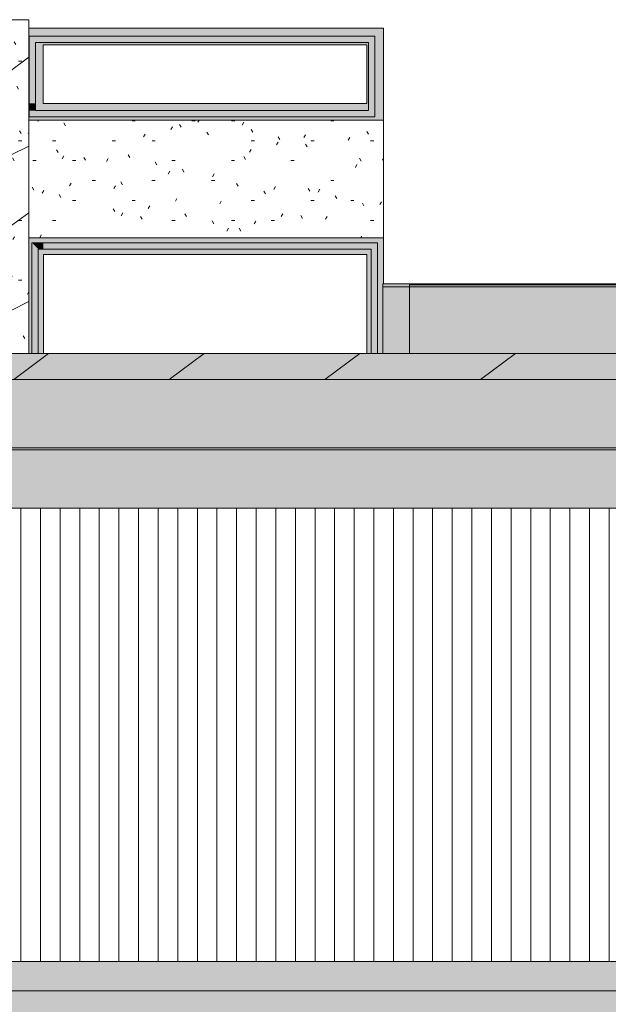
# Model space of a CAD drawing. Header units: millimetres. Extents: x 5980700 to 6194397, y -12939 to 2351883.
# Tile 115 of 124: x 6175668 to 6181672, y -1904 to 8144. Entities that reach past the tile are written whole.
import ezdxf

# ---------------------------------------------------------------- set-up
doc = ezdxf.new("R2010")
doc.units = ezdxf.units.MM
for name, color, linetype, lineweight in [('A-DETL-MBND', 5, 'Continuous', 9), ('A-FLOR', 192, 'Continuous', 18), ('A-FLOR-PATT', 8, 'Continuous', 18), ('A-ROOF', 132, 'Continuous', 9), ('A-ROOF-OTLN', 132, 'Continuous', 9), ('A-ROOF-PATT', 132, 'Continuous', 9), ('A-WALL', 113, 'Continuous', 18), ('A-WALL-PATT', 111, 'Continuous', 25)]:
    doc.layers.add(name, color=color, linetype=linetype, lineweight=lineweight)
pattern_1 = [(0, (0, 0), (812.8, 203.2), [33.528, -576.072, 33.528, -576.072, -3251.2]), (0, (0, 0), (812.8, 203.2), [-1219.2, 33.528, -1185.672, 33.528, -576.072, -1422.4]), (0, (0, 0), (812.8, 203.2), [-3048, 33.528, -372.872, 33.528, -982.472]), (120, (304.8, 101.6), (-582.3763620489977, 602.3054481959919), [33.52799999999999, -576.0719999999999, 33.52799999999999, -576.0719999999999, -3251.199999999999]), (120, (304.8, 101.6), (-582.3763620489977, 602.3054481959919), [-1219.2, 33.52799999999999, -1185.672, 33.52799999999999, -576.0719999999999, -1422.4]), (120, (304.8, 101.6), (-582.3763620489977, 602.3054481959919), [-3048, 33.52799999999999, -372.8719999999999, 33.52799999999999, -982.4719999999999]), (240, (406.4, 508), (-230.4236379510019, -805.5054481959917), [33.528, -576.072, 33.528, -576.072, -3251.2]), (240, (406.4, 508), (-230.4236379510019, -805.5054481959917), [-1219.2, 33.528, -1185.672, 33.528, -576.072, -1422.4]), (240, (406.4, 508), (-230.4236379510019, -805.5054481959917), [-3048, 33.528, -372.872, 33.528, -982.472])]
pattern_2 = [(0, (2e-05, -3e-05), (812.8, 203.2), [33.528, -576.072, 33.528, -576.072, -3251.2]), (0, (2e-05, -3e-05), (812.8, 203.2), [-1219.2, 33.528, -1185.672, 33.528, -576.072, -1422.4]), (0, (2e-05, -3e-05), (812.8, 203.2), [-3048, 33.528, -372.872, 33.528, -982.472]), (120, (304.8, 101.6), (-582.3763620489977, 602.3054481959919), [33.52799999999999, -576.0719999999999, 33.52799999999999, -576.0719999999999, -3251.199999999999]), (120, (304.8, 101.6), (-582.3763620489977, 602.3054481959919), [-1219.2, 33.52799999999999, -1185.672, 33.52799999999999, -576.0719999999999, -1422.4]), (120, (304.8, 101.6), (-582.3763620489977, 602.3054481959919), [-3048, 33.52799999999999, -372.8719999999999, 33.52799999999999, -982.4719999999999]), (240, (406.4, 508), (-230.4236379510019, -805.5054481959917), [33.528, -576.072, 33.528, -576.072, -3251.2]), (240, (406.4, 508), (-230.4236379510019, -805.5054481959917), [-1219.2, 33.528, -1185.672, 33.528, -576.072, -1422.4]), (240, (406.4, 508), (-230.4236379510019, -805.5054481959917), [-3048, 33.528, -372.872, 33.528, -982.472])]
pattern_3 = [(216.87, (635, 1587.5), (4762.494328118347, 3175.008507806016), [793.75, -7143.75]), (206.565, (1587.5, 1111.25), (-1587.501456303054, -1587.499067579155), [1774.879, -1774.879]), (198.435, (1587.5, 317.5), (-3174.997452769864, -1587.50290376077), [1004.024, -4016.092])]

# ---------------------------------------------------------------- blocks, each defined once
blk = doc.blocks.new('Cumeeira1 - Cumeeira-4038532-PLANTA DE CAIMENTO DE PISOS - COBERTURA')
at = {"layer": 'A-ROOF', "lineweight": 5}
for points in [[(-15828.6148292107, -1825.841032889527), (19471.385170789, -1825.841032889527), (19471.385170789, -1525.522373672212), (-15828.6148292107, -1525.522373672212), (-15828.6148292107, -1539.160710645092)], [(1790.63785953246, -2126.159692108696), (19471.385170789, -2126.159692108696), (19471.385170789, -1825.841032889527), (-15828.6148292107, -1825.841032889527), (-15828.6148292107, -2126.159692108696), (1607.799284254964, -2126.159692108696)]]:
    blk.add_hatch(color=71, dxfattribs=at).paths.add_polyline_path(points)
at = {"layer": 'A-ROOF', "color": 90, "lineweight": 5}
for p, q in [((-15828.61482921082, -1525.522373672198), (19471.38517078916, -1525.522373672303)), ((-15828.61482921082, -1825.841032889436), (19471.38517078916, -1825.841032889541))]:
    blk.add_line(p, q, dxfattribs=at)
blk = doc.blocks.new('CHAPIM - CHAPIM-4060820-PLANTA DE CAIMENTO DE PISOS - COBERTURA')
at = {"layer": 'A-ROOF-PATT', "lineweight": 5}
h = blk.add_hatch(dxfattribs=at)
h.set_pattern_fill('FP_34', color=71, style=0, pattern_type=2)
h.set_pattern_definition(pattern_2)
h.paths.add_polyline_path([(9835.535171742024, -8340.841032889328), (20251.38517078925, -8340.841032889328), (20251.38517078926, 4739.15896711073), (-16608.61482921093, 4739.15896711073), (-16608.61482921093, -8340.841032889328), (9652.696596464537, -8340.841032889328)])
h.paths.add_polyline_path([(3619.023612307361, -8073.341032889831), (-16341.11482921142, -8073.341032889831), (-16341.11482921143, 4471.658967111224), (19983.88517078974, 4471.658967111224), (19983.88517078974, -8073.341032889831), (3710.442899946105, -8073.341032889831)])
h = blk.add_hatch(dxfattribs=at)
h.set_pattern_fill('FP_33', color=71, style=0, pattern_type=2)
h.set_pattern_definition(pattern_3)
h.paths.add_polyline_path([(9835.535171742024, -8340.841032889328), (20251.38517078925, -8340.841032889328), (20251.38517078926, 4739.15896711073), (-16608.61482921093, 4739.15896711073), (-16608.61482921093, -8340.841032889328), (9652.696596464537, -8340.841032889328)])
h.paths.add_polyline_path([(3619.023612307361, -8073.341032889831), (-16341.11482921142, -8073.341032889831), (-16341.11482921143, 4471.658967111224), (19983.88517078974, 4471.658967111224), (19983.88517078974, -8073.341032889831), (3710.442899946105, -8073.341032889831)])
at = {"layer": 'A-ROOF-OTLN', "color": 90, "lineweight": 5}
for p, q in [((-16608.61482921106, 4739.158967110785), (20251.38517078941, 4739.158967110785)), ((19983.88517078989, 4471.658967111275), (-16341.11482921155, 4471.658967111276))]:
    blk.add_line(p, q, dxfattribs=at)
blk = doc.blocks.new('CHAPIM1 - CHAPIM-4061394-PLANTA DE CAIMENTO DE PISOS - COBERTURA')
at = {"layer": 'A-ROOF-PATT', "lineweight": 5}
h = blk.add_hatch(dxfattribs=at)
h.set_pattern_fill('FP_34', color=71, style=0, pattern_type=2)
h.set_pattern_definition(pattern_2)
h.paths.add_polyline_path([(-4413.494084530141, 4739.15896711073), (-4228.494084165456, 4739.15896711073), (-4228.494084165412, 7959.038222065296), (8200.852369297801, 7959.038222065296), (8200.852369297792, 4739.15896711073), (8385.852369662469, 4739.15896711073), (8385.852369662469, 8144.038222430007), (-4413.494084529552, 8144.038222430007), (-4413.494084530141, 4836.310540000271)])
h = blk.add_hatch(dxfattribs=at)
h.set_pattern_fill('FP_33', color=71, style=0, pattern_type=2)
h.set_pattern_definition(pattern_3)
h.paths.add_polyline_path([(-4413.494084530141, 4739.15896711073), (-4228.494084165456, 4739.15896711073), (-4228.494084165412, 7959.038222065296), (8200.852369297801, 7959.038222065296), (8200.852369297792, 4739.15896711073), (8385.852369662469, 4739.15896711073), (8385.852369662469, 8144.038222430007), (-4413.494084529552, 8144.038222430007), (-4413.494084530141, 4836.310540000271)])
at = {"layer": 'A-ROOF-OTLN', "color": 90, "lineweight": 5}
for q in [(-4413.494084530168, 8144.038222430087), (8385.852369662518, 4739.158967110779)]:
    blk.add_line((8385.852369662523, 8144.038222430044), q, dxfattribs=at)
blk = doc.blocks.new('Paredes 20 - Paredes 20-4536815-PLANTA DE CAIMENTO DE PISOS - COBERTURA')
at = {"layer": 'A-WALL-PATT', "lineweight": 5}
h = blk.add_hatch(dxfattribs=at)
h.set_pattern_fill('FP_257', color=71, style=0, pattern_type=2)
h.set_pattern_definition([(0, (2e-05, -3e-05), (406.4, 101.6), [33.528, -271.272, 33.528, -271.272, -1625.6]), (0, (2e-05, -3e-05), (406.4, 101.6), [-609.6, 33.528, -576.072, 33.528, -271.272, -711.2]), (0, (2e-05, -3e-05), (406.4, 101.6), [-1524, 33.528, -169.672, 33.528, -474.472]), (120, (152.4, 50.8), (-291.1881810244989, 301.1527240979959), [33.52799999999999, -271.2719999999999, 33.52799999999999, -271.2719999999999, -1625.6]), (120, (152.4, 50.8), (-291.1881810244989, 301.1527240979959), [-609.5999999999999, 33.52799999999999, -576.0719999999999, 33.52799999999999, -271.2719999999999, -711.1999999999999]), (120, (152.4, 50.8), (-291.1881810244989, 301.1527240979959), [-1524, 33.52799999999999, -169.672, 33.52799999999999, -474.4719999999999]), (240, (203.2, 254), (-115.2118189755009, -402.7527240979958), [33.528, -271.272, 33.528, -271.272, -1625.6]), (240, (203.2, 254), (-115.2118189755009, -402.7527240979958), [-609.6, 33.528, -576.072, 33.528, -271.272, -711.2]), (240, (203.2, 254), (-115.2118189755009, -402.7527240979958), [-1524, 33.528, -169.672, 33.528, -474.472])])
h.paths.add_polyline_path([(15594.95029298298, 5437.158178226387), (15653.88335330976, 5437.158178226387), (15653.88335330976, 5447.158150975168), (12268.88336920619, 5447.158150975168), (12268.88336920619, 5437.158178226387), (15503.53100534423, 5437.158178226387)])
at = {"layer": 'A-WALL', "color": 250, "lineweight": 5}
for p, q in [((15653.88335330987, 5447.158178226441), (12268.88335330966, 5447.158178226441)), ((15653.88335330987, 5437.158178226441), (12268.88335330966, 5437.158178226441))]:
    blk.add_line(p, q, dxfattribs=at)
blk = doc.blocks.new('Paredes 23 - Paredes 20-4536913-PLANTA DE CAIMENTO DE PISOS - COBERTURA')
at = {"layer": 'A-WALL', "lineweight": 5}
blk.add_hatch(color=215, dxfattribs=at).paths.add_polyline_path([(19994.95029298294, 5417.158178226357), (20053.88335330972, 5417.158178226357), (20053.88335330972, 5437.15817822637), (16668.88336920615, 5437.15817822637), (16668.88336920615, 5417.158178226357), (19903.53100534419, 5417.158178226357)])
at = {"layer": 'A-WALL', "color": 250, "lineweight": 5}
for p, q in [((16668.88335330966, 5417.158178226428), (16668.88335330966, 5437.158178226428)), ((20053.88335330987, 5437.158178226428), (16668.88335330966, 5437.158178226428)), ((20053.88335330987, 5437.158178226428), (20053.88335330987, 5417.158178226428)), ((20053.88335330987, 5417.158178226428), (16668.88335330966, 5417.158178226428))]:
    blk.add_line(p, q, dxfattribs=at)
blk = doc.blocks.new('BE-PMSa-MOD-ARQ-CONEXAODOFUTURO-EX-000-R_rvt-3-PLANTA DE CAIMENTO DE PISOS - COBERTURA')
at = {"layer": 'A-DETL-MBND', "lineweight": 5}
for points in [[(8385.852353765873, 7289.158994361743), (8532.883337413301, 7289.158994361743), (8532.883337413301, 7911.658178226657), (8455.38335330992, 7911.658178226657), (8390.383353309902, 7976.658178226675), (8532.883337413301, 7976.658178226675), (8532.883337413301, 8057.658205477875), (8385.852353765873, 8057.658205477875), (8385.852353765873, 7296.73101903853)], [(8532.883353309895, 7887.658205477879), (11850.38335330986, 7887.658205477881), (11850.38335330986, 7904.156403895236), (11857.88512764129, 7911.658178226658), (11915.38335330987, 7911.658178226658), (11915.38335330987, 7887.658205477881), (12003.8851548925, 7887.658205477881), (12003.8851548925, 8057.658205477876), (8532.883337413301, 8057.658205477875), (8532.883337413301, 7994.67119257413)], [(8535.755145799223, 4739.158994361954), (8535.755145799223, 5803.01054224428), (8482.860235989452, 5803.01054224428), (8417.860235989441, 5868.010542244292), (8535.755145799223, 5868.010542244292), (8535.755145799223, 5919.158994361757), (8385.852353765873, 5919.158994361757), (8385.852353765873, 4739.158994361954)], [(8535.755161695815, 5749.158994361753), (11877.86023598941, 5749.158994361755), (11877.86023598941, 5793.134075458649), (11887.73670277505, 5803.010542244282), (11942.8602359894, 5803.010542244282), (11942.8602359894, 5749.158994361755), (12003.8851548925, 5749.158994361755), (12003.8851548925, 5919.158994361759), (8535.755161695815, 5919.158994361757)], [(11833.88517078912, 4739.158994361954), (11998.88333741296, 4739.158994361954), (11998.88333741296, 5447.158205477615), (12003.8851548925, 5447.158205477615), (12003.8851548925, 5749.158994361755), (11942.8602359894, 5749.158994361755), (11942.8602359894, 5549.698855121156), (11877.86023598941, 5668.67017333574), (11877.86023598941, 5749.158994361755), (11833.88517078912, 5749.158994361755), (11833.88517078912, 4836.310567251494)]]:
    blk.add_hatch(color=9, dxfattribs=at).paths.add_polyline_path(points)
h = blk.add_hatch(color=9, dxfattribs=at)
h.paths.add_polyline_path([(11850.38335330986, 7216.658178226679), (11850.38335330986, 7272.66079594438), (11915.38335330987, 7207.660795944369), (11915.38335330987, 7151.658178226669)])
h.paths.add_polyline_path([(11850.38335330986, 7119.15899436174), (12003.8851548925, 7119.15899436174), (12003.8851548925, 7887.658205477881), (11833.88517078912, 7887.658205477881), (11833.88517078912, 7216.658178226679), (11850.38335330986, 7216.658178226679), (11850.38335330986, 7151.658178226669), (11833.88517078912, 7151.658178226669), (11833.88517078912, 7119.15899436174)])
h = blk.add_hatch(color=9, dxfattribs=at)
h.paths.add_polyline_path([(11833.88515489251, 7119.15899436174), (11833.88515489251, 7289.158967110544), (8455.383353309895, 7289.158994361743), (8455.383353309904, 7216.658178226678), (8390.383353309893, 7216.658178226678), (8390.383353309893, 7289.158994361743), (8385.852353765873, 7289.158994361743), (8385.852353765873, 7119.158994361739), (9469.858005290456, 7119.158994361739)])
h.paths.add_polyline_path([(8395.382521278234, 7151.658178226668), (8390.383353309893, 7151.658178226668), (8455.383353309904, 7216.658178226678), (8460.382521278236, 7216.658178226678)])
h = blk.add_hatch(dxfattribs=at)
h.set_pattern_fill('FP_277', color=135, style=0, pattern_type=2)
h.set_pattern_definition([(0, (-485.54, 0), (810.403, 203.2), [33.429, -574.373, 33.429, -574.373, -3241.614]), (0, (-485.54, 0), (810.403, 203.2), [-1215.605, 33.429, -1182.176, 33.429, -574.373, -1418.206]), (0, (-485.54, 0), (810.403, 203.2), [-3039.013, 33.429, -371.773, 33.429, -979.575]), (119.927, (-181.639, 101.6), (-580.6612331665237, 602.303401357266), [33.503, -575.648, -3857.957]), (119.927, (-181.639, 101.6), (-580.6612331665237, 602.303401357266), [-609.151, 33.503, -575.648, -3248.806]), (119.927, (-181.639, 101.6), (-580.6612331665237, 602.303401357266), [-1218.302, 33.503, -1184.799, -2030.504]), (119.927, (-181.639, 101.6), (-580.6612331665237, 602.303401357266), [-2436.605, 33.503, -575.648, -1421.353]), (119.927, (-181.639, 101.6), (-580.6612331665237, 602.303401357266), [-3045.756, 33.503, -372.597, -1015.252]), (119.927, (-181.639, 101.6), (-580.6612331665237, 602.303401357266), [-3451.856, 33.503, -981.7489999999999]), (240.073, (-80.339, 508), (-229.7472505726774, -805.5045386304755), [33.503, -575.648, 33.503, -3824.454]), (240.073, (-80.339, 508), (-229.7472505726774, -805.5045386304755), [-642.654, -575.648, 33.503, -1184.799, -2030.504]), (240.073, (-80.339, 508), (-229.7472505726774, -805.5045386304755), [-2436.605, 33.503, -575.648, 33.503, -1387.849]), (240.073, (-80.339, 508), (-229.7472505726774, -805.5045386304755), [-3079.259, -372.597, 33.503, -981.7489999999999])])
h.paths.add_polyline_path([(10932.56660751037, 5919.158994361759), (12003.8851548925, 5919.158994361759), (12003.8851548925, 7119.15899436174), (8385.852353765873, 7119.158994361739), (8385.852353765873, 5919.158994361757), (9469.858005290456, 5919.158994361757)])
at = {"layer": 'A-FLOR-PATT', "lineweight": 5}
h = blk.add_hatch(dxfattribs=at)
h.set_pattern_fill('FP_2', color=133, style=0, pattern_type=2)
h.set_pattern_definition(pattern_1)
h.paths.add_polyline_path([(20251.38515489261, 4641.65899436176), (20269.38682609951, 4641.65899436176), (20269.38682609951, 5417.158205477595), (11998.88333741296, 5417.158205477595), (11998.88333741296, 4739.158994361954), (20251.38515489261, 4739.158994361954)])
h.paths.add_polyline_path([(-16608.61484510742, 4641.658994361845), (-16608.61484510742, 4739.158994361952), (-8031.11484510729, 4739.158994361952), (-8031.11484510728, 5417.158205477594), (-16626.61588608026, 5417.158205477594), (-16626.61588608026, 4641.658994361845)])
h = blk.add_hatch(dxfattribs=at)
h.set_pattern_fill('FP_2', color=133, style=0, pattern_type=2)
h.set_pattern_definition(pattern_1)
h.paths.add_polyline_path([(-16336.11484510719, -8073.341005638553), (19288.88515489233, -8073.34100563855), (19288.88515489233, -7308.341005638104), (-15828.61484510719, -7308.341005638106), (-15828.61484510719, -7293.341005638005), (-16336.11484510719, -7293.341005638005), (-16336.11484510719, -7797.131934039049)])
h.paths.add_polyline_path([(19318.88515489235, -8073.34100563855), (19983.8851548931, -8073.34100563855), (19983.8851548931, -7293.341005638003), (19471.38515489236, -7293.341005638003), (19471.38515489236, -7308.341005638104), (19318.88515489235, -7308.341005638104), (19318.88515489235, -7927.110746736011)])
h.paths.add_polyline_path([(1820.846114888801, -7987.568050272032), (1802.526504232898, -7984.184919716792), (1790.02294813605, -7978.273714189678), (1777.513547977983, -7967.241960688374), (1769.488862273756, -7955.049965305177), (1765.183008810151, -7944.020644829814), (1763.734875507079, -7927.115120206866), (1765.68089379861, -7914.279384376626), (1772.640450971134, -7899.244883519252), (1783.672204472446, -7886.735483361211), (1795.186761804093, -7878.991401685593), (1807.145452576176, -7874.37177668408), (1823.799044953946, -7872.956810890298), (1839.514136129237, -7876.095497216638), (1851.669281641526, -7881.862386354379), (1864.178681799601, -7892.894139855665), (1871.626620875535, -7903.693745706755), (1876.509220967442, -7916.115455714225), (1877.957354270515, -7933.020980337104), (1876.011335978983, -7945.856716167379), (1869.051778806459, -7960.891217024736), (1858.020025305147, -7973.400617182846), (1846.5054679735, -7981.144698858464), (1833.787067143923, -7985.864341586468), (1822.322579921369, -7987.373669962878)])
h.paths.add_polyline_path([(2144.424170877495, -7987.568050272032), (2126.10456022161, -7984.184919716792), (2113.601004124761, -7978.273714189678), (2101.091603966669, -7967.241960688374), (2093.066918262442, -7955.049965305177), (2088.672813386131, -7943.35030879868), (2087.312931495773, -7927.115120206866), (2089.258949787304, -7914.27938437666), (2096.218506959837, -7899.244883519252), (2107.25026046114, -7886.735483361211), (2118.764817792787, -7878.991401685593), (2130.723508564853, -7874.371776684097), (2147.377100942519, -7872.956810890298), (2163.092192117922, -7876.095497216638), (2175.247337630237, -7881.862386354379), (2187.756737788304, -7892.894139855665), (2195.204676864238, -7903.693745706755), (2200.087276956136, -7916.115455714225), (2201.535410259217, -7933.020980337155), (2199.589391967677, -7945.856716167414), (2192.629834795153, -7960.891217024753), (2181.59808129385, -7973.400617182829), (2170.083523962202, -7981.144698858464), (2156.314994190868, -7986.002593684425), (2145.900635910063, -7987.373669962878)])
h.paths.add_polyline_path([(1817.585142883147, -7762.768207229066), (1806.478041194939, -7760.406161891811), (1799.086473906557, -7756.216965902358), (1793.292926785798, -7750.353004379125), (1789.803050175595, -7744.391751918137), (1788.016956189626, -7740.079739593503), (1787.238475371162, -7730.147344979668), (1789.335948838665, -7721.049866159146), (1793.525144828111, -7713.658298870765), (1799.2013500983, -7708.008822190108), (1803.694096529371, -7705.060921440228), (1812.626695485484, -7702.198520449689), (1819.086493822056, -7701.743385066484), (1829.306154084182, -7704.162063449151), (1836.08381185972, -7708.096969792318), (1841.733288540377, -7713.773175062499), (1845.367235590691, -7719.922183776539), (1847.153329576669, -7724.234196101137), (1848.19638226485, -7732.156967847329), (1845.834336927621, -7743.264069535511), (1841.645140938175, -7750.655636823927), (1835.968935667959, -7756.305113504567), (1831.476189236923, -7759.253014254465), (1825.507914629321, -7761.725154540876), (1819.086493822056, -7762.570550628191)])
h.paths.add_polyline_path([(2130.897566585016, -7722.172686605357), (2116.127330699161, -7719.207473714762), (2105.995329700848, -7713.828926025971), (2097.720550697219, -7706.03641573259), (2092.119482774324, -7697.134188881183), (2089.219881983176, -7689.950376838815), (2088.346745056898, -7674.804651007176), (2090.640014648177, -7664.560457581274), (2096.130087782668, -7654.159210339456), (2103.59222538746, -7646.137935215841), (2112.82482492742, -7640.283363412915), (2120.609459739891, -7637.30466280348), (2130.941511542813, -7635.95599330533), (2146.042730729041, -7639.070721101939), (2155.799803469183, -7644.293968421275), (2164.074582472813, -7652.086478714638), (2169.675650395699, -7660.988705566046), (2172.731024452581, -7669.355733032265), (2173.811149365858, -7680.562798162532), (2171.155118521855, -7693.562436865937), (2165.665045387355, -7703.963684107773), (2158.202907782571, -7711.98495923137), (2148.970308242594, -7717.839531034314), (2141.786496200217, -7720.739131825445), (2132.922319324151, -7721.906122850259)])
h.paths.add_polyline_path([(2130.941511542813, -7581.396087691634), (2119.834409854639, -7579.034042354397), (2112.442842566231, -7574.844846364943), (2106.649295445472, -7568.980884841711), (2103.493205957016, -7563.82546577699), (2100.836707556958, -7554.631607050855), (2100.549667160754, -7549.1183778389), (2102.946607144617, -7539.063837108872), (2106.881513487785, -7532.28617933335), (2112.557718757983, -7526.636702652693), (2117.050465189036, -7523.688801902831), (2126.353340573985, -7520.777653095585), (2130.941511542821, -7520.173608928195), (2142.662522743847, -7522.789943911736), (2149.440180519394, -7526.724850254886), (2155.233727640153, -7532.588811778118), (2158.38981712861, -7537.744230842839), (2160.509698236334, -7542.862076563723), (2161.552750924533, -7550.78484830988), (2159.190705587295, -7561.891949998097), (2155.00150959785, -7569.283517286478), (2149.32530432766, -7574.932993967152), (2142.448891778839, -7578.868241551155), (2134.65309338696, -7580.907448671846)])
h.paths.add_polyline_path([(-5157.228016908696, 3759.158994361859), (-5058.614845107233, 3759.158994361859), (-5058.614845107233, 4471.658994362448), (-16341.11484510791, 4471.658994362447), (-16341.11484510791, 3759.158994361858), (-15828.61484510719, 3759.158994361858), (-15828.61484510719, 3774.158994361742), (-5453.614845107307, 3774.158994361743), (-5453.614845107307, 3759.158994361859), (-5248.647304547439, 3759.158994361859)])
h.paths.add_polyline_path([(4101.385126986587, 3759.15899436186), (4481.289110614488, 3759.15899436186), (4481.289110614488, 3774.158994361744), (19471.38515489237, 3774.158994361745), (19471.38515489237, 3759.158994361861), (19983.88515489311, 3759.158994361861), (19983.88515489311, 4471.658994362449), (4101.385126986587, 4471.658994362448), (4101.385126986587, 4204.63844218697)])
at = {"layer": 'A-ROOF-OTLN', "lineweight": 5}
for points in [[(4481.289110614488, 3754.15899436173), (19471.38515489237, 3754.158994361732), (19471.38515489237, 3774.158994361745), (4481.289110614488, 3774.158994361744), (4481.289110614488, 3759.15899436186)], [(18291.82153620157, 3159.158994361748), (19471.38515489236, 3159.158994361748), (19471.38515489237, 3754.158994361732), (4481.289110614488, 3754.15899436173), (4481.289110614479, 3159.158994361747), (18246.10961860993, 3159.158994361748)]]:
    blk.add_hatch(color=9, dxfattribs=at).paths.add_polyline_path(points)
at = {"layer": 'A-ROOF-PATT', "lineweight": 5}
h = blk.add_hatch(dxfattribs=at)
h.set_pattern_fill('FP_274', color=71, style=0, pattern_type=2)
h.set_pattern_definition([(270, (480, 90.73899999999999), (200, 1.224646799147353e-14), [])])
h.paths.add_polyline_path([(-15588.61484510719, -1466.772346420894), (19231.38515489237, -1466.772346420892), (19231.38515489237, 3159.158994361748), (4271.38515489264, 3159.158994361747), (4271.38515489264, 986.1880999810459), (-5198.614845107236, 986.6856185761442), (-5198.614845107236, 3159.158994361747), (-15588.61484510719, 3159.158994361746), (-15588.61484510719, -848.7385583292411)])
at = {"layer": 'A-WALL', "lineweight": 5}
blk.add_hatch(color=9, dxfattribs=at).paths.add_polyline_path([(12262.09514714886, 5417.158205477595), (12268.88333741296, 5417.158205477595), (12268.88333741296, 5447.158178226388), (11998.88333741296, 5447.158205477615), (11998.88333741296, 5417.158205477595), (12212.43663445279, 5417.158205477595)])
at = {"layer": 'A-DETL-MBND', "color": 90, "lineweight": 5}
for p, q in [((8532.883337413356, 8057.658205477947), (8385.852353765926, 8057.658205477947)), ((8532.883337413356, 8057.658205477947), (12003.88515489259, 8057.658205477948)), ((12003.88515489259, 7887.658205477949), (12003.88515489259, 8057.658205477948)), ((8532.883337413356, 7887.658205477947), (8532.883337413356, 7289.158994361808)), ((11833.88515489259, 7887.658205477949), (8532.883337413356, 7887.658205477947)), ((8532.883337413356, 7887.658205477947), (8532.883337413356, 7289.158994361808)), ((11833.88515489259, 7887.658205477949), (8532.883337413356, 7887.658205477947)), ((11833.88515489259, 7289.158994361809), (11833.88515489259, 7887.658205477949)), ((11833.88515489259, 7289.158994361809), (11833.88515489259, 7887.658205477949)), ((12003.88515489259, 7887.658205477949), (12003.88515489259, 7119.15899436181)), ((8532.883337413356, 7289.158994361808), (11833.88515489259, 7289.158994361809)), ((8532.883337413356, 7289.158994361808), (11833.88515489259, 7289.158994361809)), ((11833.88515489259, 7119.15899436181), (8385.852353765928, 7119.158994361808)), ((11833.88515489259, 7119.15899436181), (12003.88515489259, 7119.15899436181)), ((12003.88515489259, 7119.15899436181), (12003.88515489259, 5919.158994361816)), ((8535.755145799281, 5919.158994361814), (8385.852353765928, 5919.158994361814)), ((8535.755145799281, 5919.158994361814), (12003.88515489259, 5919.158994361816)), ((12003.88515489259, 5749.158994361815), (12003.88515489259, 5919.158994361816)), ((11833.88515489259, 5749.158994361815), (8535.755145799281, 5749.158994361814)), ((8535.755145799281, 5749.158994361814), (8535.755145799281, 4739.158994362)), ((8535.755145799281, 5749.158994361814), (11833.94579475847, 5749.158994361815)), ((8535.755145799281, 5749.158994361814), (8535.75514579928, 4739.158994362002)), ((11833.88515489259, 4739.158994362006), (11833.88515489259, 5749.158994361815)), ((11833.88515489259, 4739.158994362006), (11833.88515489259, 5749.158994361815)), ((11833.88515489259, 5741.658994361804), (11833.88515489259, 4739.158994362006)), ((12003.88515489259, 5749.158994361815), (12003.88515489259, 5447.158205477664))]:
    blk.add_line(p, q, dxfattribs=at)
at = {"layer": 'A-FLOR', "color": 250, "lineweight": 5}
for p, q in [((11998.88333741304, 5417.15820547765), (11998.88333741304, 4739.158994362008)), ((20269.38682609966, 5417.15820547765), (11998.88333741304, 5417.15820547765))]:
    blk.add_line(p, q, dxfattribs=at)
at = {"layer": 'A-ROOF', "color": 90, "lineweight": 5}
blk.add_line((19231.38515489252, 3159.158994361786), (4271.385154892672, 3159.158994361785), dxfattribs=at)
at = {"layer": 'A-ROOF-OTLN', "color": 90, "lineweight": 5}
for p, q in [((4481.28911061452, 3774.158994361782), (19471.38515489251, 3774.158994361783)), ((4481.28911061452, 3754.158994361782), (19471.38515489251, 3754.158994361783))]:
    blk.add_line(p, q, dxfattribs=at)
at = {"layer": 'A-WALL', "color": 250, "lineweight": 5}
for p, q in [((11998.88333741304, 4739.158994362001), (11998.88333741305, 5447.158205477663)), ((11998.88333741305, 5447.158205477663), (12268.88333741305, 5447.158205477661)), ((12268.88333741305, 5437.158205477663), (12268.88333741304, 4739.158994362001))]:
    blk.add_line(p, q, dxfattribs=at)
at = {"layer": 'A-ROOF', "color": 90, "lineweight": 5}
for name, p in [('CHAPIM1 - CHAPIM-4061394-PLANTA DE CAIMENTO DE PISOS - COBERTURA', (-1.589655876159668e-05, 2.725124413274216e-05)), ('CHAPIM - CHAPIM-4060820-PLANTA DE CAIMENTO DE PISOS - COBERTURA', (-1.589655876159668e-05, 2.72512435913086e-05)), ('Cumeeira1 - Cumeeira-4038532-PLANTA DE CAIMENTO DE PISOS - COBERTURA', (-1.589655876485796e-05, 58.75002725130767))]:
    blk.add_blockref(name, p, dxfattribs=at)
at = {"layer": 'A-WALL', "color": 90, "lineweight": 5}
for name, p in [('Paredes 20 - Paredes 20-4536815-PLANTA DE CAIMENTO DE PISOS - COBERTURA', (-1.589655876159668e-05, 2.72512435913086e-05)), ('Paredes 23 - Paredes 20-4536913-PLANTA DE CAIMENTO DE PISOS - COBERTURA', (-4400.000015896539, 2.725125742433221e-05))]:
    blk.add_blockref(name, p, dxfattribs=at)

msp = doc.modelspace()

# ---------------------------------------------------------------- hatches: boundary and pattern name
at = {"layer": 'A-DETL-MBND', "lineweight": 5}
for points in [[(6175830.048527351, 7911.658178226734), (6175907.548527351, 7911.658178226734), (6175907.548511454, 7976.658178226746), (6175765.048527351, 7976.658178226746)], [(6175765.048527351, 7216.658178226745), (6175830.048527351, 7216.658178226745), (6175830.048527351, 7289.15899436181), (6175765.048527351, 7289.15899436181)], [(6175857.52541003, 5803.010542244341), (6175910.42031984, 5803.010542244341), (6175910.42031984, 5868.010542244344), (6175792.52541003, 5868.010542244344)], [(6179317.52541003, 5549.698855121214), (6179317.52541003, 5803.010542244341), (6179262.401876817, 5803.010542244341), (6179252.52541003, 5793.1340754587), (6179252.52541003, 5668.670173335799)]]:
    msp.add_hatch(color=256, dxfattribs=at).paths.add_polyline_path(points)
h = msp.add_hatch(color=256, dxfattribs=at)
h.paths.add_polyline_path([(6179290.048527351, 7151.658178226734), (6179290.048527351, 7207.660795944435), (6179225.048527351, 7272.660795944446), (6179225.048527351, 7216.658178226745)])
h.paths.add_polyline_path([(6179225.048527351, 7887.658205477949), (6179290.048527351, 7887.658205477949), (6179290.048527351, 7911.658178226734), (6179232.550301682, 7911.658178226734), (6179225.048527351, 7904.156403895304), (6179225.048527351, 7890.649464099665)])
h = msp.add_hatch(color=256, dxfattribs=at)
h.paths.add_polyline_path([(6179208.55034483, 7151.658178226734), (6179225.048527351, 7151.658178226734), (6179225.048527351, 7216.658178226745), (6179208.55034483, 7216.658178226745), (6179208.55034483, 7151.974049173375)])
h.paths.add_polyline_path([(6175770.047695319, 7151.658178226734), (6175835.047695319, 7216.658178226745), (6175830.048527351, 7216.658178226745), (6175765.048527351, 7151.658178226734)])

# ---------------------------------------------------------------- linework, layer by layer
at = {"layer": 'A-DETL-MBND'}
for p, q in [((6175765.048527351, 7976.65817822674), (6179290.048527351, 7976.658178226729)), ((6175765.048527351, 7151.658178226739), (6175765.048527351, 7976.65817822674)), ((6179290.048527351, 7976.658178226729), (6179290.048527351, 7151.658178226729)), ((6179225.048527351, 7911.658178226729), (6175830.048527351, 7911.658178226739)), ((6175830.048527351, 7911.658178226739), (6175830.048527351, 7216.658178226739)), ((6179208.55034483, 7887.658178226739), (6175907.548527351, 7887.658178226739)), ((6175907.548527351, 7887.658178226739), (6175907.548527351, 7289.158967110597)), ((6179208.55034483, 7289.158967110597), (6179208.55034483, 7887.658178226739)), ((6179225.048527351, 7216.658178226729), (6179225.048527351, 7911.658178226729)), ((6175907.548527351, 7289.158967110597), (6179208.55034483, 7289.158967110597)), ((6179290.048527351, 7151.658178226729), (6175765.048527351, 7151.658178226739)), ((6175830.048527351, 7216.658178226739), (6179225.048527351, 7216.658178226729)), ((6175792.52541003, 5868.010542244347), (6179317.52541003, 5868.010542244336)), ((6175792.52541003, 4739.158994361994), (6175792.52541003, 5868.010542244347)), ((6179317.52541003, 5868.010542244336), (6179317.52541003, 4739.158994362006)), ((6179252.52541003, 5803.010542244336), (6175857.52541003, 5803.010542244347)), ((6175857.52541003, 5803.010542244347), (6175857.52541003, 4739.158994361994)), ((6179208.55034483, 5749.158967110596), (6175910.420335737, 5749.158967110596)), ((6175910.420335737, 5749.158967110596), (6175910.420335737, 4739.158994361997)), ((6179208.55034483, 4739.158994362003), (6179208.55034483, 5749.158967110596)), ((6179252.52541003, 4739.158994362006), (6179252.52541003, 5803.010542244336))]:
    msp.add_line(p, q, dxfattribs=at)

# ---------------------------------------------------------------- block references
at = {"color": 50, "lineweight": 5}
msp.add_blockref('BE-PMSa-MOD-ARQ-CONEXAODOFUTURO-EX-000-R_rvt-3-PLANTA DE CAIMENTO DE PISOS - COBERTURA', (6167374.665174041, 0), dxfattribs=at)

doc.saveas('drawing.dxf')
